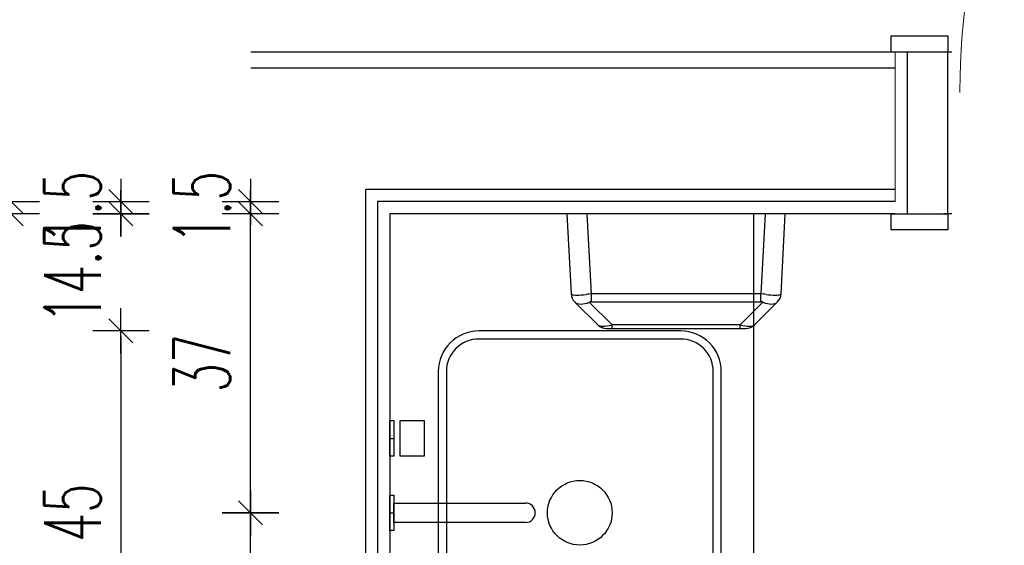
# Model space of a CAD drawing. Header units: centimetres. Extents: x -15121 to 30567, y -60641 to 0.
# Tile 229 of 256: x 10442 to 10564, y -24714 to -24649. Entities that reach past the tile are written whole.
import ezdxf

# ---------------------------------------------------------------- set-up
doc = ezdxf.new("R2010")
doc.units = ezdxf.units.CM
doc.header["$LTSCALE"] = 60
doc.linetypes.add('( Dashed )', pattern=[0.75, 0.5, -0.25])
for name, color, linetype in [('AIKA sanitariaty', 7, 'Continuous'), ('AIKA TYNK', 5, 'Continuous'), ('AIKA widoki wymiarowanie', 7, 'Continuous'), ('AIKA widokowe', 7, 'Continuous'), ('AIKA wymiarowanie gnaizdka rzut lobby', 7, 'Continuous'), ('AIKA ŚCIANA', 8, 'Continuous')]:
    doc.layers.add(name, color=color, linetype=linetype)
doc.layers.add('opisy', color=1, linetype='Continuous', lineweight=15)
doc.styles.add('wymiar', font='txt.shx', dxfattribs={"width": 0.6})
doc.dimstyles.new('Dwudziestka', dxfattribs={"dimtxt": 7, "dimasz": 0.7, "dimexe": 5, "dimexo": 0, "dimgap": 2.5, "dimtad": 1, "dimtoh": 1, "dimdec": 3, "dimrnd": 0.5, "dimdsep": 46, "dimtxsty": 'wymiar', "dimblk": 'znacznik', "dimcen": 0, "dimdle": 5, "dimse1": 1, "dimse2": 1, "dimclrd": 256, "dimclre": 256, "dimclrt": 256, "dimadec": 0, "dimazin": 0, "dimtfac": 0.4, "dimtdec": 3, "dimtix": 1, "dimtofl": 0, "dimtmove": 2, "dimatfit": 3, "dimldrblk": 'znacznik', "dimfxl": 1, "dimtolj": 1, "dimarcsym": 0})

# ---------------------------------------------------------------- blocks, each defined once
blk = doc.blocks.new('SL umywalka 45')
at = {"layer": 'AIKA sanitariaty'}
for points in [[(-17.5, -17.5), (17.5, -17.5, 0.414214), (22.5, -12.5), (22.5, 12.5, 0.414214), (17.5, 17.5), (-17.5, 17.5, 0.414214), (-22.5, 12.5), (-22.5, -12.5, 0.414214)], [(-17.5, -16.5), (17.5, -16.5, 0.414214), (21.5, -12.5), (21.5, 12.5, 0.414214), (17.5, 16.5), (-17.5, 16.5, 0.414214), (-21.5, 12.5), (-21.5, -12.5, 0.414214)]]:
    blk.add_lwpolyline(points, format="xyb", close=True, dxfattribs=at)
blk.add_circle((0, 0), 4, dxfattribs=at)
blk = doc.blocks.new('SL suszarka do rąk góra')
at = {"layer": 'AIKA widokowe'}
for p, q in [((-11, 0), (-13.5, 0)), ((-13.5, 0), (-12.98, -9.92)), ((-10.48, -9.92), (-11, 0)), ((11, 0), (-11, 0)), ((11, 0), (10.48, -9.92)), ((13.5, 0), (11, 0)), ((12.98, -9.92), (13.5, 0)), ((-12.54, -10.91), (-12.51, -10.94)), ((-12.51, -10.94), (-9.69, -13.76)), ((-7.92, -13.76), (-10.74, -10.94)), ((10.48, -9.92), (-10.48, -9.92)), ((-10.48, -10.91), (-10.48, -9.92)), ((-10.48, -10.91), (10.48, -10.91)), ((10.74, -10.94), (7.92, -13.76)), ((9.69, -13.76), (12.51, -10.94)), ((10.48, -10.91), (10.48, -9.92)), ((12.51, -10.94), (12.54, -10.91)), ((-8.63, -14.2), (-7.92, -14.2)), ((7.92, -13.76), (-7.92, -13.76)), ((-7.92, -14.2), (-7.92, -13.76)), ((-7.92, -14.2), (7.92, -14.2)), ((7.92, -14.2), (7.92, -13.76)), ((7.92, -14.2), (8.63, -14.2))]:
    blk.add_line(p, q, dxfattribs=at)
for centre, start, end in [((-11.48, -9.85), 183, 225), ((11.48, -9.85), 315, 357), ((-8.63, -12.7), 225, 270), ((8.63, -12.7), 270, 315)]:
    blk.add_arc(centre, 1.5, start, end, dxfattribs=at)
for centre, major_axis, ratio, start_param, end_param in [((-10.43, -10.9), (-2.55, 0.98), 0.026186, 0.011642, 0.272072), ((-10.5, -9.41), (-2.48, -0.48), 0.181937, 0.23532, 1.282518), ((-10.5, -9.41), (-2.07, -1.45), 0.488826, 0.0861, 1.133298), ((-10.43, -10.9), (-2.5, -0.07), 0.391695, 4.725364, 4.985794), ((-10.43, -11.96), (-0.435, 0.977), 0.924938, 5.892541, 6.15297), ((10.43, -10.9), (-2.5, 0.07), 0.391695, 4.438984, 4.699414), ((10.43, -11.96), (0.435, 0.977), 0.924938, 0.130215, 0.390645), ((10.5, -9.41), (2.07, -1.45), 0.488826, 5.149887, 6.197085), ((10.5, -9.41), (2.48, -0.48), 0.181937, 5.000667, 6.047865), ((10.43, -10.9), (2.55, 0.98), 0.026186, 6.011113, 6.271543), ((-7.21, -12.7), (-2.53, -0.97), 0.29403, 0.130209, 1.177407), ((7.21, -12.7), (2.53, -0.97), 0.29403, 5.105779, 6.152976)]:
    blk.add_ellipse(centre, major_axis=major_axis, ratio=ratio, start_param=start_param, end_param=end_param, dxfattribs=at)
blk = doc.blocks.new('znacznik')
at = {"color": 0}
for points in [[(0, -5), (0, 5)], [(-4, 0), (4, 0)]]:
    blk.add_lwpolyline(points, dxfattribs=at)
at = {"color": 1}
blk.add_lwpolyline([(-2.12, -2.12), (2.12, 2.12)], dxfattribs=at)
blk = doc.blocks.new('*D6500')
at = {"layer": 'AIKA widoki wymiarowanie', "lineweight": -2, "transparency": 16777216}
blk.add_line((10470.94, -24733.9), (10470.94, -24710.5), dxfattribs=at)
at = {"layer": 'Defpoints', "color": 0, "transparency": 16777216}
for p in [(10470.94, -24709.8), (10488.42, -24709.8), (10493.66, -24734.6)]:
    blk.add_point(p, dxfattribs=at)
at = {"layer": 'AIKA widoki wymiarowanie', "lineweight": -2, "transparency": 16777216, "xscale": 0.7, "yscale": 0.7, "zscale": 0.7}
for p, rotation in [((10470.94, -24709.8), 90), ((10470.94, -24734.6), 270)]:
    blk.add_blockref('znacznik', p, dxfattribs=dict(at, rotation=rotation))
at = {"layer": 'AIKA widoki wymiarowanie', "transparency": 16777216, "insert": (10464.94, -24722.2), "char_height": 7, "attachment_point": 5, "rotation": 90, "style": 'wymiar'}
blk.add_mtext('\\A1;25', dxfattribs=at)
blk = doc.blocks.new('*D6501')
at = {"layer": 'AIKA widoki wymiarowanie', "lineweight": -2, "transparency": 16777216}
blk.add_line((10470.94, -24709.1), (10470.94, -24673.5), dxfattribs=at)
at = {"layer": 'Defpoints', "color": 0, "transparency": 16777216}
for p in [(10470.94, -24672.8), (10488.17, -24672.8), (10488.42, -24709.8)]:
    blk.add_point(p, dxfattribs=at)
at = {"layer": 'AIKA widoki wymiarowanie', "lineweight": -2, "transparency": 16777216, "xscale": 0.7, "yscale": 0.7, "zscale": 0.7}
for p, rotation in [((10470.94, -24672.8), 90), ((10470.94, -24709.8), 270)]:
    blk.add_blockref('znacznik', p, dxfattribs=dict(at, rotation=rotation))
at = {"layer": 'AIKA widoki wymiarowanie', "transparency": 16777216, "insert": (10464.94, -24691.3), "char_height": 7, "attachment_point": 5, "rotation": 90, "style": 'wymiar'}
blk.add_mtext('\\A1;37', dxfattribs=at)
blk = doc.blocks.new('*D6502')
at = {"layer": 'AIKA widoki wymiarowanie', "lineweight": -2, "transparency": 16777216}
for p, q in [((10470.94, -24670.6), (10470.94, -24669.9)), ((10470.94, -24673.5), (10470.94, -24674.2))]:
    blk.add_line(p, q, dxfattribs=at)
at = {"layer": 'Defpoints', "color": 0, "transparency": 16777216}
for p in [(10470.94, -24671.3), (10486.67, -24671.3), (10488.17, -24672.8)]:
    blk.add_point(p, dxfattribs=at)
at = {"layer": 'AIKA widoki wymiarowanie', "lineweight": -2, "transparency": 16777216, "xscale": 0.7, "yscale": 0.7, "zscale": 0.7}
for p, rotation in [((10470.94, -24671.3), 270), ((10470.94, -24672.8), 90)]:
    blk.add_blockref('znacznik', p, dxfattribs=dict(at, rotation=rotation))
at = {"layer": 'AIKA widoki wymiarowanie', "transparency": 16777216, "insert": (10464.94, -24672.05), "char_height": 7, "attachment_point": 5, "rotation": 90, "style": 'wymiar'}
blk.add_mtext('\\A1;1.5', dxfattribs=at)
blk = doc.blocks.new('*D6507')
at = {"layer": 'AIKA widoki wymiarowanie', "lineweight": -2, "transparency": 16777216}
for p, q in [((10454.93, -24670.6), (10454.93, -24669.9)), ((10454.93, -24673.5), (10454.93, -24674.2))]:
    blk.add_line(p, q, dxfattribs=at)
at = {"layer": 'Defpoints', "color": 0, "transparency": 16777216}
for p in [(10491.33, -24671.3), (10454.93, -24672.8), (10491.33, -24672.8)]:
    blk.add_point(p, dxfattribs=at)
at = {"layer": 'AIKA widoki wymiarowanie', "lineweight": -2, "transparency": 16777216, "xscale": 0.7, "yscale": 0.7, "zscale": 0.7}
for p, rotation in [((10454.93, -24671.3), 270), ((10454.93, -24672.8), 90)]:
    blk.add_blockref('znacznik', p, dxfattribs=dict(at, rotation=rotation))
at = {"layer": 'AIKA widoki wymiarowanie', "transparency": 16777216, "insert": (10448.93, -24672.05), "char_height": 7, "attachment_point": 5, "rotation": 90, "style": 'wymiar'}
blk.add_mtext('\\A1;1.5', dxfattribs=at)
blk = doc.blocks.new('*D6508')
at = {"layer": 'AIKA widoki wymiarowanie', "lineweight": -2, "transparency": 16777216}
for p, q in [((10454.93, -24672.1), (10454.93, -24671.4)), ((10454.93, -24688), (10454.93, -24688.7))]:
    blk.add_line(p, q, dxfattribs=at)
at = {"layer": 'Defpoints', "color": 0, "transparency": 16777216}
for p in [(10491.33, -24672.8), (10454.93, -24687.3), (10504.86, -24687.3)]:
    blk.add_point(p, dxfattribs=at)
at = {"layer": 'AIKA widoki wymiarowanie', "lineweight": -2, "transparency": 16777216, "xscale": 0.7, "yscale": 0.7, "zscale": 0.7}
for p, rotation in [((10454.93, -24672.8), 270), ((10454.93, -24687.3), 90)]:
    blk.add_blockref('znacznik', p, dxfattribs=dict(at, rotation=rotation))
at = {"layer": 'AIKA widoki wymiarowanie', "transparency": 16777216, "insert": (10448.93, -24680.05), "char_height": 7, "attachment_point": 5, "rotation": 90, "style": 'wymiar'}
blk.add_mtext('\\A1;14.5', dxfattribs=at)
blk = doc.blocks.new('*D6509')
at = {"layer": 'AIKA widoki wymiarowanie', "lineweight": -2, "transparency": 16777216}
blk.add_line((10454.93, -24688), (10454.93, -24731.6), dxfattribs=at)
at = {"layer": 'Defpoints', "color": 0, "transparency": 16777216}
for p in [(10504.86, -24687.3), (10454.93, -24732.3), (10508.39, -24732.3)]:
    blk.add_point(p, dxfattribs=at)
at = {"layer": 'AIKA widoki wymiarowanie', "lineweight": -2, "transparency": 16777216, "xscale": 0.7, "yscale": 0.7, "zscale": 0.7}
for p, rotation in [((10454.93, -24687.3), 90), ((10454.93, -24732.3), 270)]:
    blk.add_blockref('znacznik', p, dxfattribs=dict(at, rotation=rotation))
at = {"layer": 'AIKA widoki wymiarowanie', "transparency": 16777216, "insert": (10448.93, -24709.8), "char_height": 7, "attachment_point": 5, "rotation": 90, "style": 'wymiar'}
blk.add_mtext('\\A1;45', dxfattribs=at)
blk = doc.blocks.new('*D6518')
at = {"layer": 'AIKA widoki wymiarowanie', "lineweight": -2, "transparency": 16777216}
blk.add_line((10441.34, -24733.9), (10441.34, -24673.5), dxfattribs=at)
at = {"layer": 'Defpoints', "color": 0, "transparency": 16777216}
for p in [(10441.34, -24672.8), (10488.17, -24672.8), (10533.17, -24734.6)]:
    blk.add_point(p, dxfattribs=at)
at = {"layer": 'AIKA widoki wymiarowanie', "lineweight": -2, "transparency": 16777216, "xscale": 0.7, "yscale": 0.7, "zscale": 0.7}
for p, rotation in [((10441.34, -24672.8), 90), ((10441.34, -24734.6), 270)]:
    blk.add_blockref('znacznik', p, dxfattribs=dict(at, rotation=rotation))
at = {"layer": 'AIKA widoki wymiarowanie', "transparency": 16777216, "insert": (10435.34, -24703.7), "char_height": 7, "attachment_point": 5, "rotation": 90, "style": 'wymiar'}
blk.add_mtext('\\A1;62', dxfattribs=at)
blk = doc.blocks.new('*D6310')
at = {"layer": 'AIKA widoki wymiarowanie', "lineweight": -2, "transparency": 16777216}
for p, q in [((10441.34, -24670.6), (10441.34, -24669.9)), ((10441.34, -24673.5), (10441.34, -24674.2))]:
    blk.add_line(p, q, dxfattribs=at)
at = {"layer": 'Defpoints', "color": 0, "transparency": 16777216}
for p in [(10441.34, -24671.3), (10486.67, -24671.3), (10488.17, -24672.8)]:
    blk.add_point(p, dxfattribs=at)
at = {"layer": 'AIKA widoki wymiarowanie', "lineweight": -2, "transparency": 16777216, "xscale": 0.7, "yscale": 0.7, "zscale": 0.7}
for p, rotation in [((10441.34, -24671.3), 270), ((10441.34, -24672.8), 90)]:
    blk.add_blockref('znacznik', p, dxfattribs=dict(at, rotation=rotation))
at = {"layer": 'AIKA widoki wymiarowanie', "transparency": 16777216, "insert": (10435.34, -24672.05), "char_height": 7, "attachment_point": 5, "rotation": 90, "style": 'wymiar'}
blk.add_mtext('\\A1;1.5', dxfattribs=at)
blk = doc.blocks.new('*D6519')
at = {"layer": 'AIKA widoki wymiarowanie', "lineweight": -2, "transparency": 16777216}
for p, q in [((10485.97, -24638.28), (10485.27, -24638.28)), ((10488.87, -24638.28), (10489.57, -24638.28))]:
    blk.add_line(p, q, dxfattribs=at)
at = {"layer": 'Defpoints', "color": 0, "transparency": 16777216}
for p in [(10488.17, -24638.28), (10486.67, -24675.2), (10488.17, -24675.2)]:
    blk.add_point(p, dxfattribs=at)
at = {"layer": 'AIKA widoki wymiarowanie', "lineweight": -2, "transparency": 16777216, "xscale": 0.7, "yscale": 0.7, "zscale": 0.7}
blk.add_blockref('znacznik', (10486.67, -24638.28), dxfattribs=at)
at = {"layer": 'AIKA widoki wymiarowanie', "lineweight": -2, "transparency": 16777216, "xscale": 0.7, "yscale": 0.7, "zscale": 0.7, "rotation": 180}
blk.add_blockref('znacznik', (10488.17, -24638.28), dxfattribs=at)
at = {"layer": 'AIKA widoki wymiarowanie', "transparency": 16777216, "insert": (10487.42, -24632.28), "char_height": 7, "attachment_point": 5, "style": 'wymiar'}
blk.add_mtext('\\A1;1.5', dxfattribs=at)
blk = doc.blocks.new('*D6520')
at = {"layer": 'AIKA widoki wymiarowanie', "lineweight": -2, "transparency": 16777216}
blk.add_line((10488.87, -24638.28), (10522.88, -24638.28), dxfattribs=at)
at = {"layer": 'Defpoints', "color": 0, "transparency": 16777216}
for p in [(10523.58, -24638.28), (10523.58, -24672.8), (10488.17, -24675.2)]:
    blk.add_point(p, dxfattribs=at)
at = {"layer": 'AIKA widoki wymiarowanie', "lineweight": -2, "transparency": 16777216, "xscale": 0.7, "yscale": 0.7, "zscale": 0.7, "rotation": 180}
blk.add_blockref('znacznik', (10488.17, -24638.28), dxfattribs=at)
at = {"layer": 'AIKA widoki wymiarowanie', "lineweight": -2, "transparency": 16777216, "xscale": 0.7, "yscale": 0.7, "zscale": 0.7}
blk.add_blockref('znacznik', (10523.58, -24638.28), dxfattribs=at)
at = {"layer": 'AIKA widoki wymiarowanie', "transparency": 16777216, "insert": (10505.88, -24632.28), "char_height": 7, "attachment_point": 5, "style": 'wymiar'}
blk.add_mtext('\\A1;35.5', dxfattribs=at)
blk = doc.blocks.new('*D6521')
at = {"layer": 'AIKA widoki wymiarowanie', "lineweight": -2, "transparency": 16777216}
blk.add_line((10524.28, -24638.28), (10556.47, -24638.28), dxfattribs=at)
at = {"layer": 'Defpoints', "color": 0, "transparency": 16777216}
for p in [(10557.17, -24638.28), (10557.17, -24665.87), (10523.58, -24672.8)]:
    blk.add_point(p, dxfattribs=at)
at = {"layer": 'AIKA widoki wymiarowanie', "lineweight": -2, "transparency": 16777216, "xscale": 0.7, "yscale": 0.7, "zscale": 0.7, "rotation": 180}
blk.add_blockref('znacznik', (10523.58, -24638.28), dxfattribs=at)
at = {"layer": 'AIKA widoki wymiarowanie', "lineweight": -2, "transparency": 16777216, "xscale": 0.7, "yscale": 0.7, "zscale": 0.7}
blk.add_blockref('znacznik', (10557.17, -24638.28), dxfattribs=at)
at = {"layer": 'AIKA widoki wymiarowanie', "transparency": 16777216, "insert": (10540.38, -24632.28), "char_height": 7, "attachment_point": 5, "style": 'wymiar'}
blk.add_mtext('\\A1;33.5', dxfattribs=at)
blk = doc.blocks.new('*D6522')
at = {"layer": 'AIKA widoki wymiarowanie', "lineweight": -2, "transparency": 16777216}
blk.add_line((10557.87, -24638.28), (10646.47, -24638.28), dxfattribs=at)
at = {"layer": 'Defpoints', "color": 0, "transparency": 16777216}
for p in [(10647.17, -24638.28), (10557.17, -24665.87), (10647.17, -24665.89)]:
    blk.add_point(p, dxfattribs=at)
at = {"layer": 'AIKA widoki wymiarowanie', "lineweight": -2, "transparency": 16777216, "xscale": 0.7, "yscale": 0.7, "zscale": 0.7, "rotation": 180}
blk.add_blockref('znacznik', (10557.17, -24638.28), dxfattribs=at)
at = {"layer": 'AIKA widoki wymiarowanie', "lineweight": -2, "transparency": 16777216, "xscale": 0.7, "yscale": 0.7, "zscale": 0.7}
blk.add_blockref('znacznik', (10647.17, -24638.28), dxfattribs=at)
at = {"layer": 'AIKA widoki wymiarowanie', "transparency": 16777216, "insert": (10602.17, -24632.28), "char_height": 7, "attachment_point": 5, "style": 'wymiar'}
blk.add_mtext('\\A1;90', dxfattribs=at)
blk = doc.blocks.new('*D6532')
at = {"layer": 'AIKA widoki wymiarowanie', "lineweight": -2, "transparency": 16777216}
for p, q in [((10485.97, -24618.15), (10485.27, -24618.15)), ((10488.87, -24618.15), (10489.57, -24618.15))]:
    blk.add_line(p, q, dxfattribs=at)
at = {"layer": 'Defpoints', "color": 0, "transparency": 16777216}
for p in [(10488.17, -24618.15), (10486.67, -24680.14), (10488.17, -24680.14)]:
    blk.add_point(p, dxfattribs=at)
at = {"layer": 'AIKA widoki wymiarowanie', "lineweight": -2, "transparency": 16777216, "xscale": 0.7, "yscale": 0.7, "zscale": 0.7}
blk.add_blockref('znacznik', (10486.67, -24618.15), dxfattribs=at)
at = {"layer": 'AIKA widoki wymiarowanie', "lineweight": -2, "transparency": 16777216, "xscale": 0.7, "yscale": 0.7, "zscale": 0.7, "rotation": 180}
blk.add_blockref('znacznik', (10488.17, -24618.15), dxfattribs=at)
at = {"layer": 'AIKA widoki wymiarowanie', "transparency": 16777216, "insert": (10487.42, -24612.15), "char_height": 7, "attachment_point": 5, "style": 'wymiar'}
blk.add_mtext('\\A1;1.5', dxfattribs=at)
blk = doc.blocks.new('*D6533')
at = {"layer": 'AIKA widoki wymiarowanie', "lineweight": -2, "transparency": 16777216}
blk.add_line((10488.87, -24618.15), (10532.47, -24618.15), dxfattribs=at)
at = {"layer": 'Defpoints', "color": 0, "transparency": 16777216}
for p in [(10533.17, -24618.15), (10488.17, -24680.14), (10533.17, -24703.7)]:
    blk.add_point(p, dxfattribs=at)
at = {"layer": 'AIKA widoki wymiarowanie', "lineweight": -2, "transparency": 16777216, "xscale": 0.7, "yscale": 0.7, "zscale": 0.7, "rotation": 180}
blk.add_blockref('znacznik', (10488.17, -24618.15), dxfattribs=at)
at = {"layer": 'AIKA widoki wymiarowanie', "lineweight": -2, "transparency": 16777216, "xscale": 0.7, "yscale": 0.7, "zscale": 0.7}
blk.add_blockref('znacznik', (10533.17, -24618.15), dxfattribs=at)
at = {"layer": 'AIKA widoki wymiarowanie', "transparency": 16777216, "insert": (10510.67, -24612.15), "char_height": 7, "attachment_point": 5, "style": 'wymiar'}
blk.add_mtext('\\A1;45', dxfattribs=at)
blk = doc.blocks.new('*D6534')
at = {"layer": 'AIKA widoki wymiarowanie', "lineweight": -2, "transparency": 16777216}
blk.add_line((10533.87, -24618.15), (10730.63, -24618.15), dxfattribs=at)
at = {"layer": 'Defpoints', "color": 0, "transparency": 16777216}
for p in [(10731.33, -24618.15), (10731.33, -24672.8), (10533.17, -24703.7)]:
    blk.add_point(p, dxfattribs=at)
at = {"layer": 'AIKA widoki wymiarowanie', "lineweight": -2, "transparency": 16777216, "xscale": 0.7, "yscale": 0.7, "zscale": 0.7, "rotation": 180}
blk.add_blockref('znacznik', (10533.17, -24618.15), dxfattribs=at)
at = {"layer": 'AIKA widoki wymiarowanie', "lineweight": -2, "transparency": 16777216, "xscale": 0.7, "yscale": 0.7, "zscale": 0.7}
blk.add_blockref('znacznik', (10731.33, -24618.15), dxfattribs=at)
at = {"layer": 'AIKA widoki wymiarowanie', "transparency": 16777216, "insert": (10632.25, -24612.15), "char_height": 7, "attachment_point": 5, "style": 'wymiar'}
blk.add_mtext('\\A1;198', dxfattribs=at)
blk = doc.blocks.new('*D6540')
at = {"layer": 'AIKA widoki wymiarowanie', "lineweight": -2, "transparency": 16777216}
for p, q in [((10485.97, -24601.45), (10485.27, -24601.45)), ((10488.87, -24601.45), (10489.57, -24601.45))]:
    blk.add_line(p, q, dxfattribs=at)
at = {"layer": 'Defpoints', "color": 0, "transparency": 16777216}
for p in [(10488.17, -24601.45), (10486.67, -24685.02), (10488.17, -24685.02)]:
    blk.add_point(p, dxfattribs=at)
at = {"layer": 'AIKA widoki wymiarowanie', "lineweight": -2, "transparency": 16777216, "xscale": 0.7, "yscale": 0.7, "zscale": 0.7}
blk.add_blockref('znacznik', (10486.67, -24601.45), dxfattribs=at)
at = {"layer": 'AIKA widoki wymiarowanie', "lineweight": -2, "transparency": 16777216, "xscale": 0.7, "yscale": 0.7, "zscale": 0.7, "rotation": 180}
blk.add_blockref('znacznik', (10488.17, -24601.45), dxfattribs=at)
at = {"layer": 'AIKA widoki wymiarowanie', "transparency": 16777216, "insert": (10487.42, -24595.45), "char_height": 7, "attachment_point": 5, "style": 'wymiar'}
blk.add_mtext('\\A1;1.5', dxfattribs=at)
blk = doc.blocks.new('*D6541')
at = {"layer": 'AIKA widoki wymiarowanie', "lineweight": -2, "transparency": 16777216}
blk.add_line((10488.87, -24601.45), (11066.97, -24601.45), dxfattribs=at)
at = {"layer": 'Defpoints', "color": 0, "transparency": 16777216}
for p in [(11067.67, -24601.45), (10488.17, -24685.02), (11067.67, -24685.2)]:
    blk.add_point(p, dxfattribs=at)
at = {"layer": 'AIKA widoki wymiarowanie', "lineweight": -2, "transparency": 16777216, "xscale": 0.7, "yscale": 0.7, "zscale": 0.7, "rotation": 180}
blk.add_blockref('znacznik', (10488.17, -24601.45), dxfattribs=at)
at = {"layer": 'AIKA widoki wymiarowanie', "lineweight": -2, "transparency": 16777216, "xscale": 0.7, "yscale": 0.7, "zscale": 0.7}
blk.add_blockref('znacznik', (11067.67, -24601.45), dxfattribs=at)
at = {"layer": 'AIKA widoki wymiarowanie', "transparency": 16777216, "insert": (10777.92, -24595.45), "char_height": 7, "attachment_point": 5, "style": 'wymiar'}
blk.add_mtext('\\A1;579.5', dxfattribs=at)

msp = doc.modelspace()

# ---------------------------------------------------------------- linework, layer by layer
at = {"layer": 'AIKA sanitariaty'}
for p, q in [((10488.1672, -24702.8018), (10488.1672, -24698.4018)), ((10488.1672, -24698.4018), (10488.6772, -24698.4018)), ((10488.6772, -24698.4018), (10488.6772, -24702.8018)), ((10489.4605, -24702.8018), (10489.4605, -24698.4018)), ((10489.4605, -24698.4018), (10492.4337, -24698.4018)), ((10492.4337, -24698.4018), (10492.4337, -24702.8018)), ((10488.1672, -24700.6018), (10488.6772, -24700.6018)), ((10488.6772, -24702.8018), (10488.1672, -24702.8018)), ((10492.4337, -24702.8018), (10489.4605, -24702.8018)), ((10488.1672, -24712.0018), (10488.1672, -24707.6018)), ((10488.1672, -24707.6018), (10488.6772, -24707.6018)), ((10488.6772, -24707.6018), (10488.6772, -24712.0018)), ((10488.6772, -24711.0018), (10488.6772, -24708.6018)), ((10488.6772, -24708.6018), (10504.9672, -24708.6018)), ((10488.1672, -24709.8018), (10488.6772, -24709.8018)), ((10504.9672, -24711.0018), (10488.6772, -24711.0018)), ((10488.6772, -24712.0018), (10488.1672, -24712.0018))]:
    msp.add_line(p, q, dxfattribs=at)
msp.add_arc((10504.9672, -24709.8018), 1.2, 270, 90, dxfattribs=at)
at = {"layer": 'AIKA TYNK'}
for p, q in [((10550.6671, -24652.8018), (10471.004, -24652.8018)), ((10550.6671, -24671.3018), (10486.6672, -24671.3018)), ((10486.6672, -24671.3018), (10486.6672, -24832.8018))]:
    msp.add_line(p, q, dxfattribs=at)
at = {"layer": 'AIKA widokowe', "linetype": '( Dashed )', "ltscale": 0.5}
for p, q in [((10647.6671, -24652.8018), (10556.6671, -24652.8018)), ((10647.6671, -24672.8018), (10556.6671, -24672.8018))]:
    msp.add_line(p, q, dxfattribs=at)
at = {"layer": 'AIKA widokowe'}
for p, q in [((10550.6671, -24672.8018), (10488.1672, -24672.8018)), ((10488.1672, -24672.8018), (10488.1672, -24831.3018)), ((10533.1672, -24672.8018), (10533.1672, -24734.6018))]:
    msp.add_line(p, q, dxfattribs=at)
for points in [[(10550.1671, -24650.8033), (10557.1671, -24650.8033), (10557.1671, -24652.8018), (10550.1671, -24652.8018)], [(10557.1671, -24652.8018), (10552.1671, -24652.8018), (10552.1671, -24672.8018), (10557.1671, -24672.8018)], [(10550.1671, -24672.8018), (10557.1671, -24672.8018), (10557.1671, -24674.8002), (10550.1671, -24674.8002)]]:
    msp.add_lwpolyline(points, close=True, dxfattribs=at)
at = {"layer": 'AIKA wymiarowanie gnaizdka rzut lobby', "color": 8}
msp.add_lwpolyline([(10550.6671, -24669.8018), (10485.1672, -24669.8018), (10485.1672, -24832.8018), (10508.1672, -24832.8018), (10508.1672, -24852.8018), (10734.3304, -24852.8018), (10734.3304, -24780.8018)], dxfattribs=at)
at = {"layer": 'AIKA ŚCIANA'}
for p, q in [((10550.6671, -24654.8018), (10471.004, -24654.8018)), ((10550.6671, -24669.8018), (10485.1672, -24669.8018)), ((10485.1672, -24669.8018), (10485.1672, -24852.8018))]:
    msp.add_line(p, q, dxfattribs=at)
at = {"layer": 'opisy', "color": 5}
msp.add_line((10550.6671, -24671.3018), (10550.6671, -24652.8018), dxfattribs=at)
at = {"layer": 'opisy', "color": 4}
msp.add_line((10550.6671, -24669.8018), (10550.6671, -24654.8018), dxfattribs=at)
at = {"layer": 'opisy'}
msp.add_line((10485.1672, -24731.8018), (10485.1672, -24687.8018), dxfattribs=at)
at = {"layer": 'opisy', "color": 1, "extrusion": (0, 0, -1)}
msp.add_arc((-10645.6671, -24657.8018), 87, 0, 90, dxfattribs=at)

# ---------------------------------------------------------------- block references
at = {"layer": 'AIKA widokowe', "color": 6}
msp.add_blockref('SL suszarka do rąk góra', (10523.5837, -24672.8018), dxfattribs=at)
at = {"layer": 'AIKA widokowe', "color": 8, "rotation": 270}
msp.add_blockref('SL umywalka 45', (10511.6672, -24709.8018), dxfattribs=at)

# ---------------------------------------------------------------- dimensions: what is measured, and where the dimension line sits
at = {"layer": 'AIKA widoki wymiarowanie'}
for base, p1, p2, picture, middle in [((10488.1672, -24601.4451), (10486.6672, -24685.019), (10488.1672, -24685.019), '*D6540', (10487.4172, -24595.4451)), ((11067.6672, -24601.4451), (10488.1672, -24685.019), (11067.6672, -24685.1988), '*D6541', (10777.9172, -24595.4451)), ((10488.1672, -24618.1502), (10486.6672, -24680.1442), (10488.1672, -24680.1442), '*D6532', (10487.4172, -24612.1502)), ((10533.1672, -24618.1502), (10488.1672, -24680.1442), (10533.1672, -24703.7018), '*D6533', (10510.6672, -24612.1502)), ((10731.3304, -24618.1502), (10533.1672, -24703.7018), (10731.3304, -24672.8018), '*D6534', (10632.2488, -24612.1502)), ((10488.1672, -24638.2817), (10486.6672, -24675.2031), (10488.1672, -24675.2031), '*D6519', (10487.4172, -24632.2817)), ((10523.58366, -24638.28171), (10488.16719, -24675.20315), (10523.58366, -24672.80179), '*D6520', (10505.87542, -24632.28171)), ((10557.1671, -24638.2817), (10523.5837, -24672.8018), (10557.1671, -24665.866), '*D6521', (10540.3754, -24632.2817)), ((10647.1671, -24638.2817), (10557.1671, -24665.866), (10647.1671, -24665.888), '*D6522', (10602.1671, -24632.2817))]:
    dim = msp.add_linear_dim(base=base, p1=p1, p2=p2, dimstyle='Dwudziestka', dxfattribs=at)
    dim.commit()
    dim.dimension.update_dxf_attribs({"geometry": picture, "text_midpoint": middle})
for base, p1, p2, picture, middle in [((10441.3353, -24671.3018), (10488.1672, -24672.8018), (10486.6672, -24671.3018), '*D6310', (10435.3353, -24672.0518)), ((10454.9333, -24672.8018), (10491.3313, -24671.3018), (10491.3313, -24672.8018), '*D6507', (10448.9333, -24672.0518)), ((10470.9428, -24671.3018), (10488.1672, -24672.8018), (10486.6672, -24671.3018), '*D6502', (10464.9428, -24672.0518)), ((10441.3353, -24672.8018), (10533.1672, -24734.6018), (10488.1672, -24672.8018), '*D6518', (10435.3353, -24703.7018)), ((10454.9333, -24687.3018), (10491.3313, -24672.8018), (10504.8593, -24687.3018), '*D6508', (10448.9333, -24680.0518)), ((10470.9428, -24672.8018), (10488.4222, -24709.8018), (10488.1672, -24672.8018), '*D6501', (10464.9428, -24691.3018)), ((10454.9333, -24732.3018), (10504.8593, -24687.3018), (10508.391, -24732.3018), '*D6509', (10448.9333, -24709.8018)), ((10470.9428, -24709.8018), (10493.658, -24734.6018), (10488.4222, -24709.8018), '*D6500', (10464.9428, -24722.2018))]:
    dim = msp.add_linear_dim(base=base, p1=p1, p2=p2, angle=90, dimstyle='Dwudziestka', dxfattribs=at)
    dim.commit()
    dim.dimension.update_dxf_attribs({"geometry": picture, "text_midpoint": middle})

doc.saveas('drawing.dxf')
